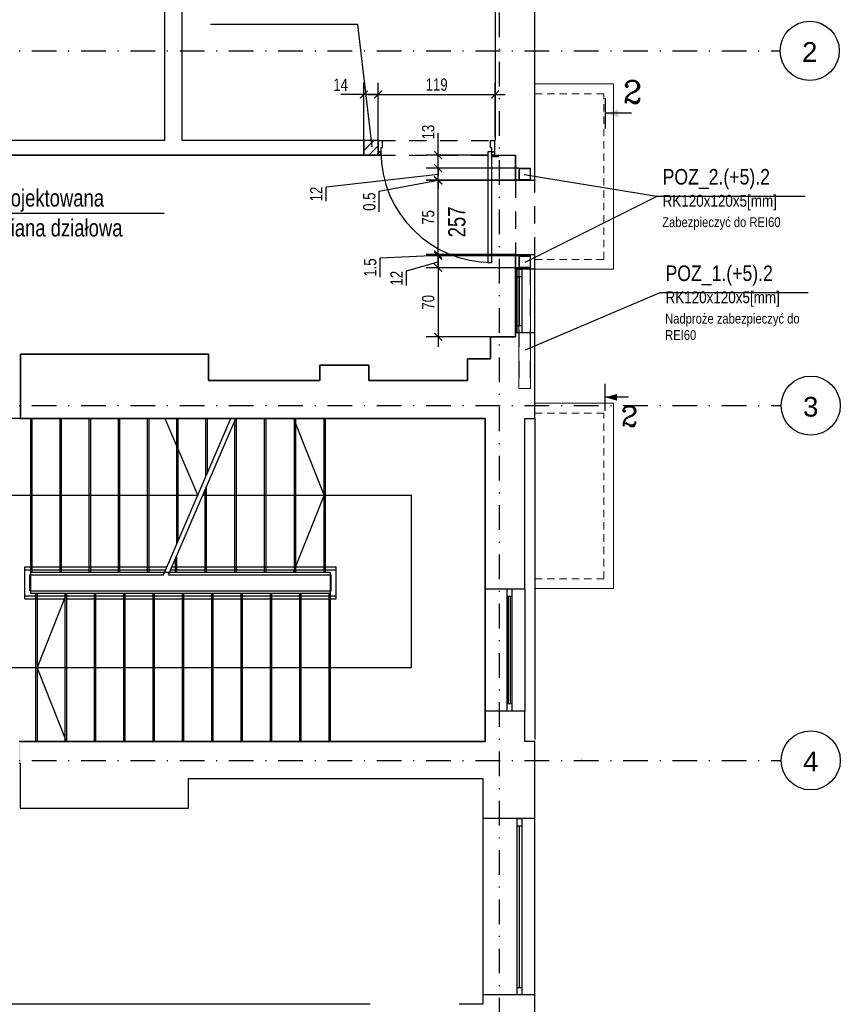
# Model space of a CAD drawing. Header units: metres. Extents: x -1886 to 3614, y -1128 to 1888.
# Tile 11 of 13: x 1582 to 2415, y -112 to 887. Entities that reach past the tile are written whole.
import ezdxf
from ezdxf.enums import TextEntityAlignment as Align

# ---------------------------------------------------------------- set-up
doc = ezdxf.new("R2010")
doc.units = ezdxf.units.M
doc.header["$LTSCALE"] = 50
doc.header["$MEASUREMENT"] = 0
for name, pattern in [('DASHDOTX2', [1, 0.5, -0.25, 0, -0.25]), ('DO', [1, 0.5, -0.24, 0.02, -0.24]), ('DP', [0.63, 0.35, -0.28]), ('Przer. długie kreski', [0.25, 0.15, -0.1])]:
    doc.linetypes.add(name, pattern=pattern)
for name, color, linetype in [('A_osie', 7, 'Continuous'), ('A_ściany', 7, 'Continuous'), ('BS_wym', 1, 'Continuous'), ('BZ_odn', 1, 'Continuous'), ('BZ_osd', 1, 'DO'), ('BZ_txc', 1, 'Continuous'), ('BZ_txg', 3, 'Continuous'), ('BZ_txs', 2, 'Continuous'), ('BZ_wym', 1, 'Continuous'), ('K3_konstrukcja do wykonania', 2, 'Continuous'), ('K3_projektowane nadproza', 150, 'DP'), ('k3_projektowane sciany', 2, 'Continuous'), ('k3_sciany istn', 1, 'DP')]:
    doc.layers.add(name, color=color, linetype=linetype)
doc.styles.add('BIKTC', font='bikromsw.shx', dxfattribs={"width": 0.85})
doc.styles.add('BIKTS', font='bikromsw.shx', dxfattribs={"width": 0.85})
doc.styles.add('BIKWYM', font='bikromsw.shx', dxfattribs={"width": 0.8})
doc.styles.add('GENERATED_STYLE_1', font='arial.ttf')
doc.styles.add('ROMANC', font='ROMANC.SHX', dxfattribs={"width": 0.9})
doc.dimstyles.new('BS_KP_50', dxfattribs={"dimscale": 0.5, "dimtxt": 25, "dimasz": 16, "dimexe": 24, "dimexo": 0, "dimgap": 0, "dimtad": 0, "dimdec": 1, "dimrnd": 0.5, "dimzin": 9, "dimdsep": 46, "dimtxsty": 'BIKWYM', "dimblk": 'ARCHTICK', "dimblk1": 'ARCHTICK', "dimblk2": 'WYM-KP', "dimcen": 0, "dimdle": 20, "dimclrd": 256, "dimclre": 256, "dimclrt": 7, "dimadec": 0, "dimazin": 0, "dimtfac": 0.033333, "dimtdec": 1, "dimtmove": 0, "dimatfit": 3, "dimldrblk": 'ARCHTICK', "dimfxl": 1, "dimtvp": 0.8, "dimtfillclr": 256, "dimtolj": 1, "dimarcsym": 0})
doc.dimstyles.new('BZ_BGR_50', dxfattribs={"dimscale": 0.5, "dimtxt": 25, "dimasz": 1.666667, "dimexe": 0, "dimexo": 0, "dimgap": 0, "dimtad": 0, "dimdec": 1, "dimrnd": 0.5, "dimzin": 9, "dimdsep": 46, "dimtxsty": 'BIKWYM', "dimblk": 'NONE', "dimcen": 0, "dimse1": 1, "dimse2": 1, "dimclrd": 256, "dimclre": 256, "dimclrt": 7, "dimadec": 0, "dimazin": 0, "dimtfac": 0.033333, "dimtdec": 1, "dimtmove": 0, "dimatfit": 3, "dimldrblk": 'NONE', "dimfxl": 1, "dimtvp": 0.8, "dimtolj": 1, "dimarcsym": 0})
doc.dimstyles.new('BZ_KP_50', dxfattribs={"dimscale": 0.5, "dimtxt": 25, "dimasz": 16, "dimexe": 24, "dimexo": 0, "dimgap": 0, "dimtad": 0, "dimdec": 1, "dimrnd": 0.5, "dimzin": 9, "dimdsep": 46, "dimtxsty": 'BIKWYM', "dimblk": 'ARCHTICK', "dimblk1": 'ARCHTICK', "dimblk2": 'WYM-KP', "dimcen": 0, "dimdle": 20, "dimclrd": 256, "dimclre": 256, "dimclrt": 7, "dimadec": 0, "dimazin": 0, "dimtfac": 0.033333, "dimtdec": 1, "dimtmove": 0, "dimatfit": 3, "dimfxl": 1, "dimtvp": 0.8, "dimtfillclr": 256, "dimtolj": 1, "dimarcsym": 0})

# ---------------------------------------------------------------- blocks, each defined once
blk = doc.blocks.new('_None')
blk = doc.blocks.new('_ArchTick')
at = {"color": 0, "linetype": 'ByBlock', "const_width": 0.15}
blk.add_lwpolyline([(-0.5, -0.5), (0.5, 0.5)], dxfattribs=at)
blk = doc.blocks.new('*D238')
at = {"layer": 'BZ_wym', "lineweight": -2}
for p, q in [((1945.63, 764.82), (1945.63, 823.25)), ((2064.33, 768.79), (2064.33, 823.25)), ((1935.63, 811.25), (2074.33, 811.25))]:
    blk.add_line(p, q, dxfattribs=at)
at = {"layer": 'Defpoints', "color": 0}
for p in [(2064.33, 811.25), (1945.63, 764.82), (2064.33, 768.79)]:
    blk.add_point(p, dxfattribs=at)
at = {"layer": 'BZ_wym', "lineweight": -2, "xscale": 8, "yscale": 8, "zscale": 8, "rotation": 180}
blk.add_blockref('_ArchTick', (1945.63, 811.25), dxfattribs=at)
at = {"layer": 'BZ_wym', "lineweight": -2, "xscale": 8, "yscale": 8, "zscale": 8}
blk.add_blockref('_ArchTick', (2064.33, 811.25), dxfattribs=at)
at = {"layer": 'BZ_wym', "color": 7, "insert": (2004.98, 821.25), "char_height": 12.5, "attachment_point": 5, "style": 'BIKWYM'}
blk.add_mtext('\\A1;119', dxfattribs=at)
blk = doc.blocks.new('WYM-KP')
blk.add_hatch(color=256).paths.add_polyline_path([(-3, 0, 1), (3, 0, 1)])
blk.add_circle((0, 0), 3)
blk = doc.blocks.new('*D239')
at = {"layer": 'BZ_wym', "lineweight": -2}
for p, q in [((1931.13, 764.82), (1931.13, 823.25)), ((1945.63, 764.82), (1945.63, 823.25)), ((1931.13, 811.25), (1907.89, 811.25)), ((1945.63, 811.25), (1931.13, 811.25)), ((1945.63, 811.25), (1953.63, 811.25))]:
    blk.add_line(p, q, dxfattribs=at)
at = {"layer": 'Defpoints', "color": 0}
for p in [(1931.13, 811.25), (1931.13, 764.82), (1945.63, 764.82)]:
    blk.add_point(p, dxfattribs=at)
at = {"layer": 'BZ_wym', "lineweight": -2, "xscale": 8, "yscale": 8, "zscale": 8}
blk.add_blockref('_ArchTick', (1931.13, 811.25), dxfattribs=at)
at = {"layer": 'BZ_wym', "lineweight": -2, "xscale": 8, "yscale": 8, "zscale": 8, "rotation": 180}
blk.add_blockref('_ArchTick', (1945.63, 811.25), dxfattribs=at)
at = {"layer": 'BZ_wym', "color": 7, "insert": (1907.51, 821.25), "char_height": 12.5, "attachment_point": 5, "style": 'BIKWYM'}
blk.add_mtext('\\A1;14', dxfattribs=at)
blk = doc.blocks.new('*D240')
at = {"layer": 'BS_wym', "lineweight": -2}
for p, q in [((2006.46, 736.52), (2006.46, 744.52)), ((1892.72, 717.71), (2006.46, 730.52)), ((2088.36, 736.52), (1994.46, 736.52)), ((2006.46, 724.52), (2006.46, 736.52)), ((2088.36, 724.52), (1994.46, 724.52)), ((2006.46, 724.52), (2006.46, 716.52)), ((1892.72, 702.95), (1892.72, 717.71))]:
    blk.add_line(p, q, dxfattribs=at)
at = {"layer": 'Defpoints', "color": 0}
for p in [(2006.46, 736.52), (2088.36, 736.52), (2088.36, 724.52)]:
    blk.add_point(p, dxfattribs=at)
at = {"layer": 'BS_wym', "lineweight": -2, "xscale": 8, "yscale": 8, "zscale": 8}
for p, rotation in [((2006.46, 736.52), 270), ((2006.46, 724.52), 90)]:
    blk.add_blockref('_ArchTick', p, dxfattribs=dict(at, rotation=rotation))
at = {"layer": 'BS_wym', "color": 7, "insert": (1882.72, 710.33), "char_height": 12.5, "attachment_point": 5, "rotation": 90, "style": 'BIKWYM'}
blk.add_mtext('\\A1;12', dxfattribs=at)
blk = doc.blocks.new('*D241')
at = {"layer": 'BS_wym', "lineweight": -2}
for p, q in [((2006.46, 639.02), (2006.46, 734.02)), ((2085.03, 724.02), (1994.46, 724.02)), ((2085.03, 649.02), (1994.46, 649.02))]:
    blk.add_line(p, q, dxfattribs=at)
at = {"layer": 'Defpoints', "color": 0}
for p in [(2006.46, 724.02), (2085.03, 724.02), (2085.03, 649.02)]:
    blk.add_point(p, dxfattribs=at)
at = {"layer": 'BS_wym', "lineweight": -2, "xscale": 8, "yscale": 8, "zscale": 8}
for p, rotation in [((2006.46, 724.02), 90), ((2006.46, 649.02), 270)]:
    blk.add_blockref('_ArchTick', p, dxfattribs=dict(at, rotation=rotation))
at = {"layer": 'BS_wym', "color": 7, "insert": (1996.46, 686.52), "char_height": 12.5, "attachment_point": 5, "rotation": 90, "style": 'BIKWYM'}
blk.add_mtext('\\A1;75', dxfattribs=at)
blk = doc.blocks.new('*D242')
at = {"layer": 'BS_wym', "lineweight": -2}
for p, q in [((2006.46, 647.52), (2006.46, 655.52)), ((1974.28, 632.31), (2006.46, 641.52)), ((2088.36, 647.52), (1994.46, 647.52)), ((2006.46, 635.52), (2006.46, 647.52)), ((1974.28, 617.55), (1974.28, 632.31)), ((2088.36, 635.52), (1994.46, 635.52)), ((2006.46, 635.52), (2006.46, 627.52))]:
    blk.add_line(p, q, dxfattribs=at)
at = {"layer": 'Defpoints', "color": 0}
for p in [(2006.46, 647.52), (2088.36, 647.52), (2088.36, 635.52)]:
    blk.add_point(p, dxfattribs=at)
at = {"layer": 'BS_wym', "lineweight": -2, "xscale": 8, "yscale": 8, "zscale": 8}
for p, rotation in [((2006.46, 647.52), 270), ((2006.46, 635.52), 90)]:
    blk.add_blockref('_ArchTick', p, dxfattribs=dict(at, rotation=rotation))
at = {"layer": 'BS_wym', "color": 7, "insert": (1964.28, 624.93), "char_height": 12.5, "attachment_point": 5, "rotation": 90, "style": 'BIKWYM'}
blk.add_mtext('\\A1;12', dxfattribs=at)
blk = doc.blocks.new('*D243')
at = {"layer": 'BS_wym', "lineweight": -2}
for p, q in [((2006.46, 645.52), (2006.46, 555.42)), ((2088.36, 635.52), (1994.46, 635.52)), ((2059.53, 565.42), (1994.46, 565.42))]:
    blk.add_line(p, q, dxfattribs=at)
at = {"layer": 'Defpoints', "color": 0}
for p in [(2088.36, 635.52), (2006.46, 565.42), (2059.53, 565.42)]:
    blk.add_point(p, dxfattribs=at)
at = {"layer": 'BS_wym', "lineweight": -2, "xscale": 8, "yscale": 8, "zscale": 8}
for p, rotation in [((2006.46, 635.52), 90), ((2006.46, 565.42), 270)]:
    blk.add_blockref('_ArchTick', p, dxfattribs=dict(at, rotation=rotation))
at = {"layer": 'BS_wym', "color": 7, "insert": (1996.46, 600.47), "char_height": 12.5, "attachment_point": 5, "rotation": 90, "style": 'BIKWYM'}
blk.add_mtext('\\A1;70', dxfattribs=at)
blk = doc.blocks.new('ST2')
blk.add_line((13.77, 0), (0, 0))
blk.add_solid([(6.84, -1.95), (6.84, 1.95), (0, 0)])
blk = doc.blocks.new('eprzv')
blk.add_line((47.9, 0), (-47.9, 0))
at = {"xscale": 6, "yscale": 6, "zscale": 6, "rotation": 270}
blk.add_blockref('ST2', (0, 0), dxfattribs=at)
at = {"style": 'ROMANC'}
blk.add_attdef('PRZ', text='', height=70, rotation=270, dxfattribs=at).set_placement((32.1, -86), align=Align.CENTER)
blk = doc.blocks.new('*D244')
at = {"layer": 'BS_wym', "lineweight": -2}
for p, q in [((2006.46, 749.82), (2006.46, 772.59)), ((2056.83, 749.82), (1994.46, 749.82)), ((2006.46, 736.52), (2006.46, 749.82)), ((2088.36, 736.52), (1994.46, 736.52)), ((2006.46, 736.52), (2006.46, 728.52))]:
    blk.add_line(p, q, dxfattribs=at)
at = {"layer": 'Defpoints', "color": 0}
for p in [(2006.46, 749.82), (2056.83, 749.82), (2088.36, 736.52)]:
    blk.add_point(p, dxfattribs=at)
at = {"layer": 'BS_wym', "lineweight": -2, "xscale": 8, "yscale": 8, "zscale": 8}
for p, rotation in [((2006.46, 749.82), 270), ((2006.46, 736.52), 90)]:
    blk.add_blockref('_ArchTick', p, dxfattribs=dict(at, rotation=rotation))
at = {"layer": 'BS_wym', "color": 7, "insert": (1996.46, 773.2), "char_height": 12.5, "attachment_point": 5, "rotation": 90, "style": 'BIKWYM'}
blk.add_mtext('\\A1;13', dxfattribs=at)
blk = doc.blocks.new('*D245')
at = {"layer": 'BZ_wym', "lineweight": -2}
for p, q in [((2006.46, 649.02), (2006.46, 657.02)), ((1947.67, 645.47), (2006.46, 648.27)), ((1947.67, 625.95), (1947.67, 645.47)), ((2085.03, 649.02), (1994.46, 649.02)), ((2088.36, 647.52), (1994.46, 647.52)), ((2006.46, 649.02), (2006.46, 647.52)), ((2006.46, 647.52), (2006.46, 639.52))]:
    blk.add_line(p, q, dxfattribs=at)
at = {"layer": 'Defpoints', "color": 0}
for p in [(2006.46, 647.52), (2085.03, 649.02), (2088.36, 647.52)]:
    blk.add_point(p, dxfattribs=at)
at = {"layer": 'BZ_wym', "lineweight": -2, "xscale": 8, "yscale": 8, "zscale": 8}
for p, rotation in [((2006.46, 649.02), 270), ((2006.46, 647.52), 90)]:
    blk.add_blockref('_ArchTick', p, dxfattribs=dict(at, rotation=rotation))
at = {"layer": 'BZ_wym', "color": 7, "insert": (1937.67, 635.71), "char_height": 12.5, "attachment_point": 5, "rotation": 90, "style": 'BIKWYM'}
blk.add_mtext('\\A1;1.5', dxfattribs=at)
blk = doc.blocks.new('*D246')
at = {"layer": 'BZ_wym', "lineweight": -2}
for p, q in [((2006.46, 724.52), (2006.46, 732.52)), ((1946.66, 713.09), (2006.46, 724.27)), ((2088.36, 724.52), (1994.46, 724.52)), ((2085.03, 724.02), (1994.46, 724.02)), ((2006.46, 724.02), (2006.46, 724.52)), ((2006.46, 724.02), (2006.46, 716.02)), ((1946.66, 692.13), (1946.66, 713.09))]:
    blk.add_line(p, q, dxfattribs=at)
at = {"layer": 'Defpoints', "color": 0}
for p in [(2006.46, 724.52), (2085.03, 724.02), (2088.36, 724.52)]:
    blk.add_point(p, dxfattribs=at)
at = {"layer": 'BZ_wym', "lineweight": -2, "xscale": 8, "yscale": 8, "zscale": 8}
for p, rotation in [((2006.46, 724.52), 270), ((2006.46, 724.02), 90)]:
    blk.add_blockref('_ArchTick', p, dxfattribs=dict(at, rotation=rotation))
at = {"layer": 'BZ_wym', "color": 7, "insert": (1936.66, 702.61), "char_height": 12.5, "attachment_point": 5, "rotation": 90, "style": 'BIKWYM'}
blk.add_mtext('\\A1;0.5', dxfattribs=at)

msp = doc.modelspace()

# ---------------------------------------------------------------- hatches: boundary and pattern name
at = {"layer": 'k3_projektowane sciany', "linetype": 'Continuous'}
h = msp.add_hatch(dxfattribs=at)
h.set_pattern_fill('BLOCZKI_CERAMICZNE', color=256, scale=100, style=0, pattern_type=2)
h.set_pattern_definition([(45, (-18984.118, -3955.125), (-4.9497475, 4.9497475), [])])
h.paths.add_polyline_path([(1931.133, 749.823), (1945.633, 749.823), (1945.633, 764.823), (1931.133, 764.823)])
at = {"layer": 'k3_sciany istn', "linetype": 'Continuous'}
msp.add_hatch(color=256, dxfattribs=at).paths.add_polyline_path([(1581.433, 148.823), (1581.433, 137.323), (1581.433, 132.823), (1582.533, 132.823), (1582.533, 154.823), (1581.433, 154.823)])

# ---------------------------------------------------------------- linework, layer by layer
at = {"linetype": 'Continuous'}
msp.add_line((2054.333, 154.823), (2054.333, 482.523), dxfattribs=at)
at = {"layer": 'A_osie', "color": 18, "linetype": 'DASHDOTX2', "lineweight": 5}
for p in [(2151.01, 855.623), (2151.01, 855.623), (2152.022, 495.623), (2152.022, 495.623)]:
    msp.add_point(p, dxfattribs=at)
at = {"layer": 'A_ściany', "color": 1, "linetype": 'Continuous', "lineweight": 13}
for p, q in [((2104.533, 822.023), (2184.533, 822.023)), ((2184.533, 634.023), (2184.533, 822.023)), ((2104.533, 634.023), (2184.533, 634.023)), ((2104.533, 498.023), (2184.533, 498.023)), ((2184.533, 310.023), (2184.533, 498.023)), ((2104.533, 310.023), (2184.533, 310.023))]:
    msp.add_line(p, q, dxfattribs=at)
at = {"layer": 'A_ściany', "color": 1, "linetype": 'Przer. długie kreski', "lineweight": 13}
for p, q in [((2104.533, 812.023), (2174.533, 812.023)), ((2174.533, 644.023), (2174.533, 812.023)), ((2104.533, 644.023), (2174.533, 644.023)), ((2104.533, 488.023), (2174.533, 488.023)), ((2174.533, 320.023), (2174.533, 488.023)), ((2104.533, 320.023), (2174.533, 320.023))]:
    msp.add_line(p, q, dxfattribs=at)
at = {"layer": 'A_ściany', "linetype": 'Continuous', "flags": 128}
msp.add_lwpolyline([(2054.333, 482.523), (2054.333, 309.323)], dxfattribs=at)
at = {"layer": 'BZ_osd'}
for p, q in [((2068.853, -430.445), (2068.853, 1532.714)), ((-1555.729, 855.623), (2353.521, 855.623)), ((-1555.729, 495.623), (2354.533, 495.623)), ((-1555.729, 135.623), (2354.533, 135.623))]:
    msp.add_line(p, q, dxfattribs=at)
at = {"layer": 'BZ_osd', "color": 7, "linetype": 'Continuous'}
for centre in [(2383.521, 855.623), (2384.533, 495.623), (2384.533, 135.623)]:
    msp.add_circle(centre, 30, dxfattribs=at)
at = {"layer": 'BZ_txc'}
msp.add_line((2228.493, 707.971), (2094.363, 641.023), dxfattribs=at)
for points in [[(2378.849, 707.971), (2228.493, 707.971), (2093.93, 729.724)], [(2381.799, 610.075), (2231.443, 610.075), (2094.724, 551.948)]]:
    msp.add_lwpolyline(points, dxfattribs=at)
at = {"layer": 'K3_konstrukcja do wykonania', "linetype": 'Continuous', "lineweight": 13}
for points in [[(2088.363, 724.523), (2088.363, 736.523), (2100.363, 736.523), (2100.363, 724.523), (2088.363, 724.523)], [(2088.363, 635.523), (2088.363, 647.523), (2100.363, 647.523), (2100.363, 635.523), (2088.363, 635.523)], [(2100.363, 635.523), (2100.363, 513.123), (2088.363, 513.123), (2088.363, 635.523), (2100.363, 635.523)]]:
    msp.add_lwpolyline(points, dxfattribs=at)
for points in [[(2088.963, 725.123), (2088.963, 735.923), (2099.763, 735.923), (2099.763, 725.123)], [(2088.963, 636.123), (2088.963, 646.923), (2099.763, 646.923), (2099.763, 636.123)]]:
    msp.add_lwpolyline(points, close=True, dxfattribs=at)
at = {"layer": 'K3_konstrukcja do wykonania', "linetype": 'DP', "lineweight": 13}
for points in [[(2088.863, 635.523), (2088.863, 513.123)], [(2099.863, 635.523), (2099.863, 513.123)]]:
    msp.add_lwpolyline(points, dxfattribs=at)
at = {"layer": 'K3_projektowane nadproza', "linetype": 'DP'}
msp.add_lwpolyline([(2104.533, 724.023), (2085.033, 724.023), (2085.033, 649.023), (2104.533, 649.023)], close=True, dxfattribs=at)
at = {"layer": 'k3_projektowane sciany', "linetype": 'Continuous'}
for p, q in [((1945.633, 764.823), (1945.633, 753.323)), ((1945.633, 753.323), (1945.633, 764.823)), ((1945.633, 764.823), (1945.633, 753.323)), ((1945.633, 749.823), (1931.133, 749.823)), ((1945.633, 749.823), (1941.933, 749.823)), ((1945.633, 749.823), (1941.933, 749.823)), ((1945.633, 753.323), (1945.633, 749.823)), ((1945.633, 749.823), (1945.633, 753.323)), ((1945.633, 753.323), (1945.633, 749.823))]:
    msp.add_line(p, q, dxfattribs=at)
at = {"layer": 'k3_projektowane sciany', "linetype": 'Continuous', "flags": 128}
for points in [[(1945.633, 764.823), (1931.133, 764.823)], [(1931.133, 764.823), (1931.133, 749.823)], [(1931.133, 749.823), (1931.133, 764.823)], [(1945.633, 749.823), (1945.633, 764.823)], [(1931.133, 749.823), (1945.633, 749.823)]]:
    msp.add_lwpolyline(points, dxfattribs=at)
at = {"layer": 'k3_sciany istn', "linetype": 'DP'}
for p, q in [((1945.633, 764.823), (2063.633, 764.823)), ((1945.633, 749.823), (2063.633, 749.823)), ((1582.633, 482.523), (1436.933, 482.523))]:
    msp.add_line(p, q, dxfattribs=at)
at = {"layer": 'k3_sciany istn', "linetype": 'Continuous'}
for p, q in [((1945.633, 764.823), (1949.633, 764.823)), ((1949.633, 764.823), (1949.633, 757.323)), ((2059.633, 757.323), (2059.633, 764.823)), ((2059.633, 764.823), (2063.633, 764.823)), ((2063.633, 764.823), (2063.633, 753.323)), ((2063.633, 764.823), (2063.633, 753.323)), ((2063.633, 764.823), (2063.633, 753.323)), ((1931.133, 749.823), (1550.933, 749.823)), ((1941.933, 749.823), (1946.933, 749.823)), ((1945.633, 753.323), (1948.133, 753.323)), ((1948.433, 753.323), (1945.633, 753.323)), ((1948.133, 749.823), (1945.633, 749.823)), ((1948.133, 753.323), (1948.133, 749.823)), ((1949.633, 757.323), (1948.433, 757.323)), ((1948.433, 757.323), (1948.433, 753.323)), ((2060.833, 753.323), (2056.833, 753.323)), ((2056.833, 753.323), (2056.833, 640.923)), ((2060.833, 757.323), (2059.633, 757.323)), ((2060.833, 753.323), (2060.833, 757.323)), ((2063.633, 753.323), (2060.833, 753.323)), ((2060.833, 640.923), (2060.833, 753.323)), ((2061.133, 749.823), (2061.133, 753.323)), ((2061.133, 753.323), (2063.633, 753.323)), ((2063.633, 749.823), (2061.133, 749.823)), ((2062.333, 749.823), (2067.333, 749.823)), ((2062.333, 747.923), (2062.333, 749.823)), ((2063.633, 753.323), (2063.633, 749.823)), ((2063.633, 753.323), (2063.633, 749.823)), ((2063.633, 753.323), (2063.633, 749.823)), ((2063.633, 749.823), (2067.333, 749.823)), ((2063.633, 749.823), (2067.333, 749.823)), ((2067.333, 749.823), (2067.333, 747.923)), ((2085.033, 724.023), (2085.033, 749.823)), ((2067.333, 747.923), (2062.333, 747.923)), ((2104.533, 724.023), (2085.033, 724.023)), ((2056.833, 640.923), (2060.833, 640.923)), ((2085.033, 565.423), (2085.033, 649.023)), ((2085.033, 649.023), (2104.533, 649.023)), ((2104.533, 634.023), (2085.033, 634.023)), ((2085.033, 634.023), (2085.033, 569.423)), ((2086.533, 569.423), (2086.533, 634.023)), ((2086.533, 634.023), (2091.533, 634.023)), ((2091.533, 634.023), (2091.533, 569.423)), ((2104.533, 569.423), (2104.533, 634.023)), ((2086.533, 626.523), (2091.533, 626.523)), ((2089.033, 576.923), (2089.033, 626.523)), ((2086.533, 576.923), (2091.533, 576.923)), ((2059.533, 543.023), (2059.533, 565.423)), ((2059.533, 565.423), (2085.033, 565.423)), ((2104.533, 569.423), (2085.033, 569.423)), ((2091.533, 569.423), (2086.533, 569.423)), ((1582.633, 547.823), (1773.633, 547.823)), ((1582.633, 500.023), (1582.633, 547.823)), ((1773.633, 547.823), (1773.633, 521.023)), ((2036.233, 521.023), (2036.233, 543.023)), ((2036.233, 543.023), (2059.533, 543.023)), ((1886.533, 521.023), (1886.533, 536.523)), ((1886.533, 536.523), (1936.333, 536.523)), ((1936.333, 536.523), (1936.333, 521.023)), ((1773.633, 521.023), (1886.533, 521.023)), ((1936.333, 521.023), (2036.233, 521.023)), ((1773.633, 482.523), (1582.633, 482.523)), ((1593.233, 305.123), (1593.233, 482.523)), ((1594.733, 326.523), (1594.733, 482.523)), ((1622.843, 326.523), (1622.843, 482.523)), ((1624.343, 326.523), (1624.343, 482.523)), ((1652.453, 326.523), (1652.453, 482.523)), ((1653.953, 326.523), (1653.953, 482.523)), ((1682.063, 326.523), (1682.063, 482.523)), ((1683.563, 326.523), (1683.563, 482.523)), ((1711.673, 326.523), (1711.673, 482.523)), ((1713.173, 326.523), (1713.173, 482.523)), ((1727.968, 324.023), (1796.244, 482.523)), ((1729.045, 482.523), (1762.645, 404.523)), ((1732.968, 324.023), (1801.244, 482.523)), ((1741.283, 354.933), (1741.283, 482.523)), ((1742.783, 358.415), (1742.783, 482.523)), ((1770.893, 423.671), (1770.893, 482.523)), ((1772.393, 427.154), (1772.393, 482.523)), ((1886.533, 482.523), (1773.633, 482.523)), ((1800.263, 326.523), (1800.263, 480.245)), ((1801.763, 326.523), (1801.763, 482.523)), ((1830.453, 326.523), (1830.453, 482.523)), ((1831.953, 326.523), (1831.953, 482.523)), ((1859.654, 482.523), (1890.833, 404.523)), ((1860.643, 326.523), (1860.643, 482.523)), ((1862.143, 326.523), (1862.143, 482.523)), ((1936.333, 482.523), (1886.533, 482.523)), ((1890.833, 326.523), (1890.833, 482.523)), ((1892.333, 326.523), (1892.333, 482.523)), ((2036.233, 482.523), (1936.333, 482.523)), ((2054.333, 482.523), (2036.233, 482.523)), ((2054.333, 482.523), (2054.333, 154.823)), ((2104.533, 482.523), (2104.533, 156.923)), ((1770.073, 326.523), (1770.073, 410.16)), ((1771.573, 326.523), (1771.573, 413.643)), ((1762.645, 404.523), (1513.233, 404.523)), ((1979.472, 404.523), (1767.645, 404.523)), ((1859.654, 326.523), (1890.833, 404.523)), ((1979.472, 229.973), (1979.472, 404.523)), ((1739.883, 326.523), (1739.883, 340.076)), ((1741.383, 326.523), (1741.383, 343.558)), ((1587.233, 332.023), (1731.414, 332.023)), ((1587.233, 299.623), (1587.233, 332.023)), ((1736.414, 332.023), (1902.933, 332.023)), ((1902.933, 299.623), (1902.933, 332.023)), ((1587.233, 329.023), (1730.122, 329.023)), ((1592.233, 324.023), (1727.968, 324.023)), ((1592.233, 307.623), (1592.233, 324.023)), ((1593.233, 326.523), (1729.045, 326.523)), ((1593.233, 305.123), (1593.233, 326.523)), ((1593.233, 326.523), (1896.933, 326.523)), ((1732.968, 324.023), (1897.933, 324.023)), ((1734.045, 326.523), (1896.933, 326.523)), ((1735.122, 329.023), (1902.933, 329.023)), ((1896.933, 326.523), (1896.933, 154.823)), ((1896.933, 326.523), (1896.933, 305.123)), ((1897.933, 307.623), (1897.933, 324.023)), ((1587.233, 302.623), (1902.933, 302.623)), ((1592.233, 307.623), (1897.933, 307.623)), ((1896.933, 305.123), (1593.233, 305.123)), ((1896.933, 305.123), (1593.233, 305.123)), ((1598.033, 305.123), (1598.033, 154.823)), ((1599.533, 305.123), (1599.533, 154.823)), ((1629.573, 305.123), (1599.533, 229.973)), ((1627.773, 305.123), (1627.773, 154.823)), ((1629.273, 305.123), (1629.273, 154.823)), ((1657.513, 305.123), (1657.513, 154.823)), ((1659.013, 305.123), (1659.013, 154.823)), ((1687.253, 305.123), (1687.253, 154.823)), ((1688.753, 305.123), (1688.753, 154.823)), ((1716.993, 305.123), (1716.993, 154.823)), ((1718.493, 305.123), (1718.493, 154.823)), ((1746.733, 305.123), (1746.733, 154.823)), ((1748.233, 305.123), (1748.233, 154.823)), ((1776.473, 305.123), (1776.473, 154.823)), ((1777.973, 305.123), (1777.973, 154.823)), ((1806.213, 305.123), (1806.213, 154.823)), ((1807.713, 305.123), (1807.713, 154.823)), ((1835.953, 305.123), (1835.953, 154.823)), ((1837.453, 305.123), (1837.453, 154.823)), ((1865.693, 305.123), (1865.693, 154.823)), ((1867.193, 305.123), (1867.193, 154.823)), ((1895.433, 305.123), (1895.433, 154.823)), ((2094.533, 309.323), (2054.333, 309.323)), ((2076.533, 185.523), (2076.533, 309.323)), ((2081.533, 301.823), (2076.533, 301.823)), ((2078.033, 193.023), (2078.033, 301.823)), ((2080.033, 193.023), (2080.033, 301.823)), ((2081.533, 185.523), (2081.533, 309.323)), ((2094.533, 309.323), (2094.533, 185.523)), ((1587.233, 299.623), (1902.933, 299.623)), ((1513.233, 229.973), (1979.472, 229.973)), ((1629.573, 154.823), (1599.533, 229.973)), ((2081.533, 193.023), (2076.533, 193.023)), ((2094.533, 185.523), (2054.333, 185.523)), ((1582.533, 154.823), (1753.333, 154.823)), ((1753.333, 154.823), (2054.333, 154.823)), ((2104.533, 76.623), (2051.733, 76.623)), ((2051.733, 76.623), (2051.733, -102.377)), ((2086.533, -102.377), (2086.533, 76.623)), ((2086.533, 76.623), (2091.533, 76.623)), ((2091.533, 76.623), (2091.533, -102.377)), ((2104.533, -102.377), (2104.533, 76.623)), ((2086.533, 69.123), (2091.533, 69.123)), ((2089.033, -94.877), (2089.033, 69.123)), ((2086.533, -94.877), (2091.533, -94.877)), ((2104.533, -102.377), (2051.733, -102.377)), ((2091.533, -102.377), (2086.533, -102.377))]:
    msp.add_line(p, q, dxfattribs=at)
at = {"layer": 'k3_sciany istn', "linetype": 'Continuous', "flags": 128}
for points in [[(2104.533, 764.823), (2104.533, 1433.723)], [(1728.853, 1394.723), (1728.853, 764.823)], [(1746.853, 764.823), (1746.853, 1386.223)], [(2064.333, 1386.223), (2064.333, 764.823)], [(1728.853, 764.823), (1550.933, 764.823)], [(1931.133, 764.823), (1746.853, 764.823)], [(2104.533, 724.023), (2104.533, 764.823)], [(1550.933, 749.823), (1931.133, 749.823)], [(2063.633, 749.823), (2085.033, 749.823)], [(2085.033, 749.823), (2085.033, 724.023)], [(2085.033, 649.023), (2085.033, 634.023)], [(2104.533, 634.023), (2104.533, 649.023)], [(2085.033, 634.023), (2085.033, 565.423)], [(2104.533, 634.023), (2085.033, 634.023)], [(2104.533, 565.423), (2104.533, 634.023)], [(2059.533, 565.423), (2059.533, 543.023)], [(2085.033, 565.423), (2059.533, 565.423)], [(2085.033, 569.423), (2085.033, 565.423)], [(2104.533, 565.423), (2104.533, 569.423)], [(2104.533, 482.523), (2104.533, 565.423)], [(1773.633, 547.823), (1582.633, 547.823)], [(1582.633, 547.823), (1582.633, 482.523)], [(1773.633, 521.023), (1773.633, 547.823)], [(2059.533, 543.023), (2036.233, 543.023)], [(2036.233, 543.023), (2036.233, 521.023)], [(1936.333, 536.523), (1886.533, 536.523)], [(1886.533, 536.523), (1886.533, 521.023)], [(1936.333, 521.023), (1936.333, 536.523)], [(1886.533, 521.023), (1773.633, 521.023)], [(2036.233, 521.023), (1936.333, 521.023)], [(1582.633, 512.523), (1581.933, 512.523)], [(1582.633, 482.523), (1582.633, 512.523)], [(1582.633, 482.523), (1773.633, 482.523)], [(1773.633, 482.523), (1886.533, 482.523)], [(1886.533, 482.523), (1936.333, 482.523)], [(1936.333, 482.523), (2036.233, 482.523)], [(2036.233, 482.523), (2054.333, 482.523)], [(2094.533, 482.523), (2104.533, 482.523)], [(2094.533, 309.323), (2094.533, 482.523)], [(2054.333, 185.523), (2054.333, 154.823)], [(2094.533, 154.823), (2094.533, 185.523)], [(1582.533, 154.823), (1581.433, 154.823)], [(1753.333, 154.823), (1582.533, 154.823)], [(2054.333, 154.823), (1753.333, 154.823)], [(2104.533, 154.823), (2094.533, 154.823)], [(2104.533, 76.623), (2104.533, 154.823)], [(1581.433, 132.823), (1582.533, 132.823)], [(1582.533, 132.823), (1582.533, 87.123)], [(1753.333, 117.123), (2051.733, 117.123)], [(1753.333, 87.123), (1753.333, 117.123)], [(2051.733, 117.123), (2051.733, 76.623)], [(1582.533, 87.123), (1753.333, 87.123)], [(2051.733, -102.377), (2051.733, -111.877)], [(2104.533, -303.76), (2104.533, -102.377)], [(1937.588, -111.877), (1507.925, -111.877)], [(2051.733, -111.877), (2027.853, -111.877)]]:
    msp.add_lwpolyline(points, dxfattribs=at)
at = {"layer": 'k3_sciany istn', "linetype": 'DP', "flags": 128}
msp.add_lwpolyline([(1581.933, 482.523), (1582.633, 482.523)], dxfattribs=at)
at = {"layer": 'k3_sciany istn', "linetype": 'Continuous'}
msp.add_arc((2060.833, 753.323), 112.4, 180, 270, dxfattribs=at)
msp.add_point((2152.022, 135.623), dxfattribs=at)
msp.add_point((2152.022, 135.623), dxfattribs=at)

# ---------------------------------------------------------------- block references
at = {"layer": 'BZ_txg', "xscale": 0.3214285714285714, "yscale": 0.3214285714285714, "zscale": 0.3214285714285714, "rotation": 90}
msp.add_blockref('eprzv', (2176.092, 792.226), dxfattribs=at).add_auto_attribs({'PRZ': '2'})
at = {"layer": 'BZ_txg'}
ref = msp.add_blockref('eprzv', (2176.092, 504.061), dxfattribs=dict(at, xscale=-0.2857142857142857, yscale=0.2857142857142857, zscale=0.2857142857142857, rotation=90))
ref.add_attrib('PRZ', '2', dxfattribs={"layer": '0', "height": 20, "style": 'ROMANC'}).set_placement((2200.66, 474.881), align=Align.CENTER)

# ---------------------------------------------------------------- texts
at = {"layer": 'BZ_osd', "color": 7, "linetype": 'Continuous', "style": 'GENERATED_STYLE_1'}
for tag, text, p in [('2', '2', (2383.521, 854.48)), ('3', '1', (2384.533, 494.48)), ('4', '1', (2384.533, 134.48))]:
    msp.add_attdef(tag, text=text, height=20, dxfattribs=at).set_placement(p, align=Align.MIDDLE_CENTER)
at = {"layer": 'BZ_txc', "char_height": 10, "width": 149.48889, "attachment_point": 1, "style": 'BIKTC'}
for s, insert in [('Zabezpieczyć do REI60', (2233.846, 686.819)), ('Nadproże zabezpieczyć do REI60', (2236.797, 588.923))]:
    msp.add_mtext(s, dxfattribs=dict(at, insert=insert))
at = {"layer": 'BZ_txs', "style": 'BIKTS', "width": 0.8}
for s, p in [('Projektowana', (1554.08, 697.611)), ('ściana działowa', (1554.08, 667.255))]:
    msp.add_text(s, height=17.5, dxfattribs=at).set_placement(p)
msp.add_text('257', height=17.5, rotation=90, dxfattribs=at).set_placement((2034.165, 666.429))
at = {"layer": 'BZ_txs', "char_height": 15.75, "width": 244.33751, "attachment_point": 1, "style": 'BIKTS'}
for s, insert in [('POZ_2.(+5).2\\P{\\H0.7619x;RK120x120x5[mm]}', (2234.218, 735.732)), ('POZ_1.(+5).2\\P{\\H0.7619x;RK120x120x5[mm]}', (2237.168, 637.836))]:
    msp.add_mtext(s, dxfattribs=dict(at, insert=insert))

# ---------------------------------------------------------------- dimensions: what is measured, and where the dimension line sits
at = {"layer": 'BS_wym'}
for base, p1, p2, override, picture, middle in [((2006.463, 749.823), (2088.363, 736.523), (2056.833, 749.823), {"dimdec": 0, "dimrnd": 1, "dimatfit": 1}, '*D244', (1996.463, 773.204)), ((2006.463, 724.023), (2085.033, 649.023), (2085.033, 724.023), {"dimdec": 1, "dimrnd": 0.1, "dimatfit": 1}, '*D241', (1996.463, 686.523)), ((2006.463, 565.423), (2088.363, 635.523), (2059.533, 565.423), {"dimdec": 0, "dimrnd": 1, "dimatfit": 1}, '*D243', (1996.463, 600.473))]:
    dim = msp.add_linear_dim(base=base, p1=p1, p2=p2, angle=90, dimstyle='BS_KP_50', override=override, dxfattribs=at)
    dim.commit()
    dim.dimension.update_dxf_attribs({"geometry": picture, "text_midpoint": middle})
for base, p1, p2, picture, middle in [((2006.463, 736.523), (2088.363, 724.523), (2088.363, 736.523), '*D240', (1892.723, 717.714)), ((2006.463, 647.523), (2088.363, 635.523), (2088.363, 647.523), '*D242', (1974.277, 632.313))]:
    dim = msp.add_linear_dim(base=base, p1=p1, p2=p2, angle=90, dimstyle='BS_KP_50', override={"dimdec": 0, "dimrnd": 1, "dimtmove": 1, "dimatfit": 1}, dxfattribs=at)
    dim.commit()
    dim.dimension.update_dxf_attribs({"geometry": picture, "text_midpoint": middle, "dimtype": 160})
at = {"layer": 'BZ_wym'}
for base, p1, p2, picture, middle in [((1931.133019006, 811.249137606), (1945.633019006, 764.823188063), (1931.133019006, 764.823188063), '*D239', (1907.513971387, 821.249137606)), ((2064.333, 811.249), (1945.633, 764.823), (2064.333, 768.794), '*D238', (2004.983, 821.249))]:
    dim = msp.add_linear_dim(base=base, p1=p1, p2=p2, dimstyle='BZ_KP_50', override={"dimdec": 0, "dimrnd": 1, "dimatfit": 1}, dxfattribs=at)
    dim.commit()
    dim.dimension.update_dxf_attribs({"geometry": picture, "text_midpoint": middle})
for base, p1, p2, picture, middle in [((2006.463, 724.523), (2085.033, 724.023), (2088.363, 724.523), '*D246', (1946.662, 713.086)), ((2006.463, 647.523), (2085.033, 649.023), (2088.363, 647.523), '*D245', (1947.671, 645.472))]:
    dim = msp.add_linear_dim(base=base, p1=p1, p2=p2, angle=90, dimstyle='BZ_KP_50', override={"dimdec": 2, "dimrnd": 0.1, "dimtmove": 1, "dimatfit": 1}, dxfattribs=at)
    dim.commit()
    dim.dimension.update_dxf_attribs({"geometry": picture, "text_midpoint": middle, "dimtype": 160})

# ---------------------------------------------------------------- leaders
at = {"layer": 'BZ_odn'}
for points in [[(1939.517, 758.112), (1924.901, 882.443), (1775.567, 882.443)], [(1412.791, 648.223), (1547.08, 690.88), (1728.414, 690.88)]]:
    msp.add_leader(points, dimstyle='BZ_BGR_50', dxfattribs=at)

doc.saveas('drawing.dxf')
